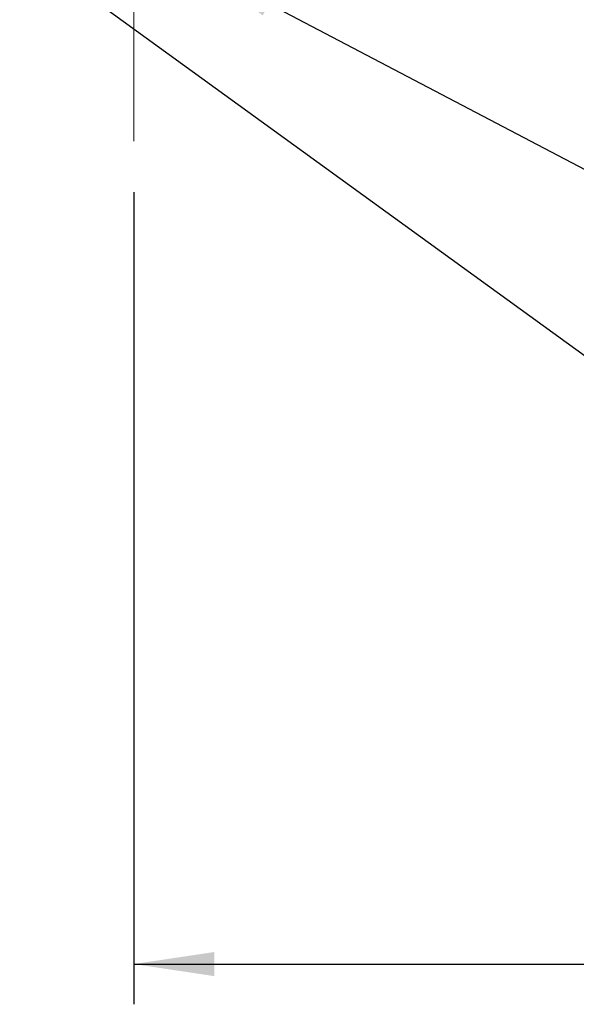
# Model space of a CAD drawing. Header units: millimetres. Extents: x 40 to 3320, y 40 to 2336.
# Tile 3 of 19: x 412 to 523, y 1569 to 1765. Entities that reach past the tile are written whole.
import ezdxf

# ---------------------------------------------------------------- set-up
doc = ezdxf.new("R2010")
doc.units = ezdxf.units.MM
doc.header["$LTSCALE"] = 8
doc.linetypes.add('CENTERX2', pattern=[20.32, 12.7, -2.54, 2.54, -2.54])
doc.layers.add('DIMNS', color=7, linetype='Continuous')
doc.styles.add('SLDTEXTSTYLE7', font='txt')
doc.dimstyles.new('SLDDIMSTYLE1', dxfattribs={"dimtxt": 30.4, "dimasz": 16, "dimexe": 0, "dimexo": 0.0625, "dimgap": 7.6, "dimtad": 2, "dimdec": 1, "dimrnd": 1e-09, "dimzin": 4, "dimdsep": 46, "dimtxsty": 'SLDTEXTSTYLE7', "dimsah": 1, "dimcen": 0.09, "dimadec": 0, "dimazin": 1, "dimtfac": 1, "dimtdec": 1, "dimtofl": 0, "dimtmove": 0, "dimatfit": 3, "dimfxl": 0, "dimfrac": 2, "dimtolj": 1, "dimtzin": 12, "dimarcsym": 0})
doc.dimstyles.new('SLDDIMSTYLE4', dxfattribs={"dimtxt": 0.18, "dimasz": 16, "dimexe": 0, "dimexo": 0.0625, "dimgap": 0, "dimtad": 0, "dimtih": 1, "dimtoh": 1, "dimdec": 0, "dimrnd": 1e-09, "dimzin": 0, "dimdsep": 46, "dimtxsty": 'Standard', "dimsah": 1, "dimcen": 0.09, "dimadec": 0, "dimazin": 0, "dimtfac": 16, "dimtdec": 0, "dimtofl": 0, "dimtmove": 0, "dimatfit": 3, "dimfxl": 0, "dimfrac": 2, "dimtolj": 1, "dimtzin": 0, "dimarcsym": 0})

# ---------------------------------------------------------------- blocks, each defined once
blk = doc.blocks.new('_D_13')
at = {"layer": 'DIMNS'}
for p, q in [((434.87, 1730.56), (434.87, 1569)), ((2354.87, 1730.56), (2354.87, 1569)), ((434.87, 1577), (2354.87, 1577))]:
    blk.add_line(p, q, dxfattribs=at)
for points in [[(434.87, 1577), (450.87, 1574.6), (450.87, 1579.4)], [(2354.87, 1577), (2338.87, 1579.4), (2338.87, 1574.6)]]:
    blk.add_solid(points, dxfattribs=at)
at = {"layer": 'DIMNS', "insert": (1342.89, 1616.88), "char_height": 30.4, "attachment_point": 1, "style": 'SLDTEXTSTYLE7'}
blk.add_mtext('1920.0', dxfattribs=at)

msp = doc.modelspace()

# ---------------------------------------------------------------- linework, layer by layer
at = {"layer": 'DIMNS', "linetype": 'CENTERX2', "lineweight": 18}
msp.add_line((434.8652269, 2002.7151308), (434.8652269, 1740.7151308), dxfattribs=at)

# ---------------------------------------------------------------- dimensions: what is measured, and where the dimension line sits
at = {"layer": 'DIMNS'}
dim = msp.add_linear_dim(base=(2354.8652269, 1576.9958158), p1=(434.8652269, 1740.7151308), p2=(2354.8652269, 1740.7151308), dimstyle='SLDDIMSTYLE1', dxfattribs=at)
dim.commit()
dim.dimension.update_dxf_attribs({"geometry": '_D_13', "text_midpoint": (1402.2959873, 1576.9958158), "dimtype": 160})

# ---------------------------------------------------------------- leaders
for points in [[(412.1652269, 1779.5151308), (581.4178079, 1656.7307692), (606.1877133, 1656.7307692)], [(447.5652269, 1775.4490043), (582.2115385, 1704.8076923)]]:
    msp.add_leader(points, dimstyle='SLDDIMSTYLE4', dxfattribs=at)

doc.saveas('drawing.dxf')
